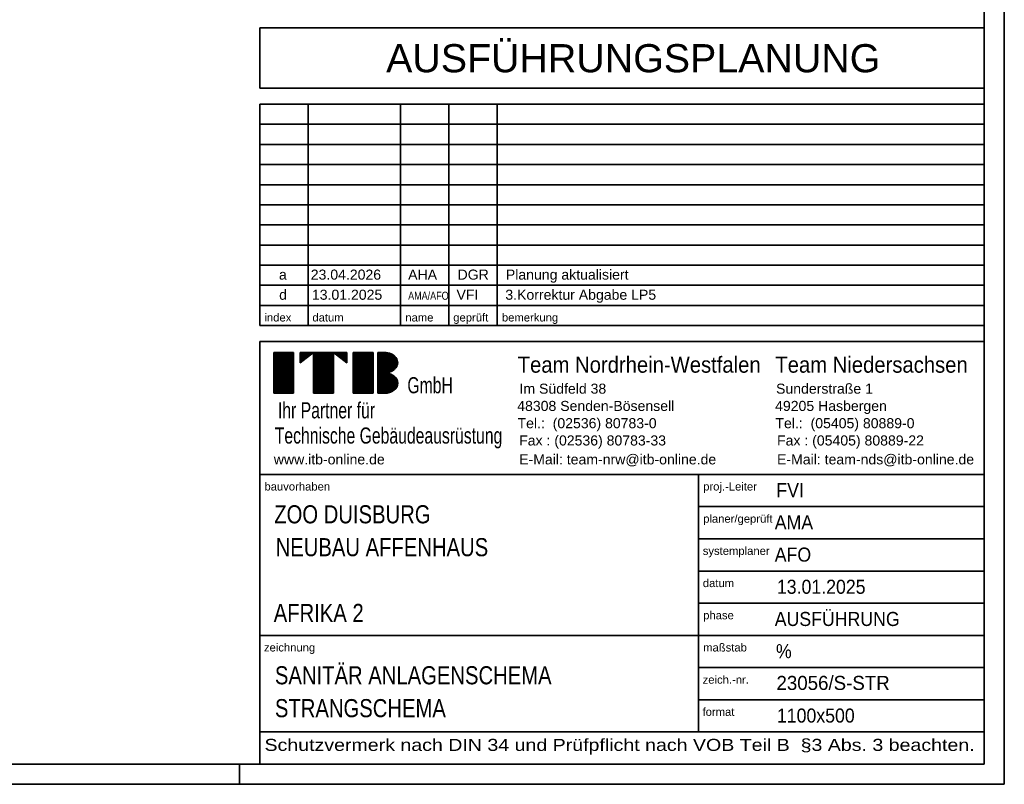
# Model space of a CAD drawing. Extents: x -94 to 1256, y 388 to 888.
# Tile 48 of 51: x 1011 to 1256, y 388 to 578. Entities that reach past the tile are written whole.
import ezdxf

# ---------------------------------------------------------------- set-up
doc = ezdxf.new("R2010")
doc.units = 0
doc.layers.get('0').update_dxf_attribs({"lineweight": 25})
for name, color, linetype, lineweight in [('Rahmen', 7, 'Continuous', 35), ('X_Geometrie', 7, 'Continuous', 25), ('X_Stempel', 7, 'Continuous', 35)]:
    doc.layers.add(name, color=color, linetype=linetype, lineweight=lineweight)
doc.styles.get("Standard").update_dxf_attribs({"font": 'arial.ttf'})

# ---------------------------------------------------------------- blocks, each defined once
blk = doc.blocks.new('Blockreferenz-A07F5X25WF', base_point=(-94.13, 387.79))
at = {"layer": 'Rahmen', "color": 0, "linetype": 'ByBlock', "ltscale": 0.35}
for p, q in [((1255.87, 387.79), (1255.87, 887.79)), ((1250.87, 392.79), (1250.87, 882.79)), ((-74.13, 392.79), (1250.87, 392.79)), ((1065.87, 387.79), (1065.87, 392.79)), ((-94.13, 387.79), (1255.87, 387.79))]:
    blk.add_line(p, q, dxfattribs=at)
blk = doc.blocks.new('Blockreferenz-A07F5X27WF', base_point=(1070.87, 392.79))
at = {"color": 0, "linetype": 'ByBlock', "ltscale": 0.35}
for p, q in [((1250.87, 575.79), (1070.87, 575.79)), ((1070.87, 560.79), (1070.87, 575.79)), ((1250.87, 560.79), (1070.87, 560.79)), ((1250.87, 556.79), (1070.87, 556.79)), ((1070.87, 501.79), (1070.87, 556.79)), ((1082.87, 501.79), (1082.87, 556.79)), ((1105.87, 501.79), (1105.87, 556.79)), ((1117.87, 501.79), (1117.87, 556.79)), ((1129.87, 501.79), (1129.87, 556.79)), ((1250.87, 551.79), (1070.87, 551.79)), ((1250.87, 546.79), (1070.87, 546.79)), ((1250.87, 541.79), (1070.87, 541.79)), ((1250.87, 536.79), (1070.87, 536.79)), ((1250.87, 531.79), (1070.87, 531.79)), ((1250.87, 526.79), (1070.87, 526.79)), ((1250.87, 521.79), (1070.87, 521.79)), ((1250.87, 516.79), (1070.87, 516.79)), ((1250.87, 511.79), (1070.87, 511.79)), ((1250.87, 506.79), (1070.87, 506.79)), ((1250.87, 501.79), (1070.87, 501.79)), ((1250.87, 497.79), (1070.87, 497.79)), ((1070.87, 392.79), (1070.87, 497.79)), ((1250.87, 464.79), (1070.87, 464.79)), ((1179.87, 400.79), (1179.87, 464.79)), ((1250.87, 456.79), (1179.87, 456.79)), ((1250.87, 448.79), (1179.87, 448.79)), ((1250.87, 440.79), (1179.87, 440.79)), ((1250.87, 432.79), (1179.87, 432.79)), ((1250.87, 424.79), (1070.87, 424.79)), ((1250.87, 416.79), (1179.87, 416.79)), ((1250.87, 408.79), (1179.87, 408.79)), ((1250.87, 400.79), (1070.87, 400.79)), ((1250.87, 392.79), (1070.87, 392.79))]:
    blk.add_line(p, q, dxfattribs=at)
at = {"color": 169, "linetype": 'ByBlock', "ltscale": 0.35, "true_color": 0x262f66}
for p, q in [((1074.36, 495.08), (1079.3, 495.08)), ((1074.36, 484.95), (1074.36, 495.08)), ((1074.36, 495.08), (1079.3, 495.08)), ((1074.36, 495.01), (1079.3, 495.01)), ((1074.36, 494.95), (1079.3, 494.95)), ((1074.36, 494.88), (1079.3, 494.88)), ((1074.36, 494.81), (1079.3, 494.81)), ((1074.36, 494.75), (1079.3, 494.75)), ((1074.36, 494.68), (1079.3, 494.68)), ((1074.36, 494.62), (1079.3, 494.62)), ((1074.36, 494.55), (1079.3, 494.55)), ((1074.36, 494.48), (1079.3, 494.48)), ((1074.36, 494.42), (1079.3, 494.42)), ((1074.36, 494.35), (1079.3, 494.35)), ((1074.36, 494.29), (1079.3, 494.29)), ((1074.36, 494.22), (1079.3, 494.22)), ((1074.36, 494.15), (1079.3, 494.15)), ((1079.3, 495.08), (1079.3, 484.95)), ((1080.95, 495.08), (1092.48, 495.08)), ((1080.95, 495.08), (1084.23, 495.08)), ((1080.95, 492.55), (1080.95, 495.08)), ((1084.24, 495.08), (1080.95, 492.55)), ((1080.95, 495.01), (1084.15, 495.01)), ((1080.95, 494.95), (1084.06, 494.95)), ((1080.95, 494.88), (1083.98, 494.88)), ((1080.95, 494.81), (1083.89, 494.81)), ((1080.95, 494.75), (1083.8, 494.75)), ((1080.95, 494.68), (1083.72, 494.68)), ((1080.95, 494.62), (1083.63, 494.62)), ((1080.95, 494.55), (1083.55, 494.55)), ((1080.95, 494.48), (1083.46, 494.48)), ((1080.95, 494.42), (1083.37, 494.42)), ((1080.95, 494.35), (1083.29, 494.35)), ((1080.95, 494.29), (1083.2, 494.29)), ((1080.95, 494.22), (1083.12, 494.22)), ((1080.95, 494.15), (1083.03, 494.15)), ((1084.24, 484.95), (1084.24, 495.08)), ((1084.24, 484.95), (1084.24, 495.08)), ((1084.24, 495.08), (1089.18, 495.08)), ((1084.24, 495.01), (1089.18, 495.01)), ((1084.24, 494.95), (1089.18, 494.95)), ((1084.24, 494.88), (1089.18, 494.88)), ((1084.24, 494.81), (1089.18, 494.81)), ((1084.24, 494.75), (1089.18, 494.75)), ((1084.24, 494.68), (1089.18, 494.68)), ((1084.24, 494.62), (1089.18, 494.62)), ((1084.24, 494.55), (1089.18, 494.55)), ((1084.24, 494.48), (1089.18, 494.48)), ((1084.24, 494.42), (1089.18, 494.42)), ((1084.24, 494.35), (1089.18, 494.35)), ((1084.24, 494.29), (1089.18, 494.29)), ((1084.24, 494.22), (1089.18, 494.22)), ((1084.24, 494.15), (1089.18, 494.15)), ((1089.18, 495.08), (1089.18, 484.95)), ((1092.48, 492.55), (1089.18, 495.08)), ((1092.48, 492.55), (1089.18, 495.08)), ((1089.19, 495.08), (1092.48, 495.08)), ((1089.28, 495.01), (1092.48, 495.01)), ((1089.36, 494.95), (1092.48, 494.95)), ((1089.45, 494.88), (1092.48, 494.88)), ((1089.54, 494.81), (1092.48, 494.81)), ((1089.62, 494.75), (1092.48, 494.75)), ((1089.71, 494.68), (1092.48, 494.68)), ((1089.79, 494.62), (1092.48, 494.62)), ((1089.88, 494.55), (1092.48, 494.55)), ((1089.96, 494.48), (1092.48, 494.48)), ((1090.05, 494.42), (1092.48, 494.42)), ((1090.14, 494.35), (1092.48, 494.35)), ((1090.22, 494.29), (1092.48, 494.29)), ((1090.31, 494.22), (1092.48, 494.22)), ((1090.39, 494.15), (1092.48, 494.15)), ((1092.48, 495.08), (1092.48, 492.55)), ((1094.13, 495.08), (1099.07, 495.08)), ((1094.13, 484.95), (1094.13, 495.08)), ((1094.13, 495.08), (1099.07, 495.08)), ((1094.13, 495.01), (1099.07, 495.01)), ((1094.13, 494.95), (1099.07, 494.95)), ((1094.13, 494.88), (1099.07, 494.88)), ((1094.13, 494.81), (1099.07, 494.81)), ((1094.13, 494.75), (1099.07, 494.75)), ((1094.13, 494.68), (1099.07, 494.68)), ((1094.13, 494.62), (1099.07, 494.62)), ((1094.13, 494.55), (1099.07, 494.55)), ((1094.13, 494.48), (1099.07, 494.48)), ((1094.13, 494.42), (1099.07, 494.42)), ((1094.13, 494.35), (1099.07, 494.35)), ((1094.13, 494.29), (1099.07, 494.29)), ((1094.13, 494.22), (1099.07, 494.22)), ((1094.13, 494.15), (1099.07, 494.15)), ((1099.07, 495.08), (1099.07, 484.95)), ((1100.22, 495.08), (1101.87, 495.08)), ((1100.22, 495.08), (1102.11, 495.08)), ((1100.22, 484.95), (1100.22, 495.08)), ((1100.22, 495.01), (1102.65, 495.01)), ((1100.22, 494.95), (1102.94, 494.95)), ((1100.22, 494.88), (1103.17, 494.88)), ((1100.22, 494.81), (1103.35, 494.81)), ((1100.22, 494.75), (1103.51, 494.75)), ((1100.22, 494.68), (1103.65, 494.68)), ((1100.22, 494.62), (1103.78, 494.62)), ((1100.22, 494.55), (1103.89, 494.55)), ((1100.22, 494.48), (1104, 494.48)), ((1100.22, 494.42), (1104.09, 494.42)), ((1100.22, 494.35), (1104.19, 494.35)), ((1100.22, 494.29), (1104.27, 494.29)), ((1100.22, 494.22), (1104.35, 494.22)), ((1100.22, 494.15), (1104.42, 494.15)), ((1074.36, 494.09), (1079.3, 494.09)), ((1074.36, 494.02), (1079.3, 494.02)), ((1074.36, 493.96), (1079.3, 493.96)), ((1074.36, 493.89), (1079.3, 493.89)), ((1074.36, 493.82), (1079.3, 493.82)), ((1074.36, 493.76), (1079.3, 493.76)), ((1074.36, 493.69), (1079.3, 493.69)), ((1074.36, 493.63), (1079.3, 493.63)), ((1074.36, 493.56), (1079.3, 493.56)), ((1074.36, 493.49), (1079.3, 493.49)), ((1074.36, 493.43), (1079.3, 493.43)), ((1074.36, 493.36), (1079.3, 493.36)), ((1074.36, 493.3), (1079.3, 493.3)), ((1074.36, 493.23), (1079.3, 493.23)), ((1074.36, 493.16), (1079.3, 493.16)), ((1074.36, 493.1), (1079.3, 493.1)), ((1074.36, 493.03), (1079.3, 493.03)), ((1074.36, 492.97), (1079.3, 492.97)), ((1074.36, 492.9), (1079.3, 492.9)), ((1074.36, 492.83), (1079.3, 492.83)), ((1074.36, 492.77), (1079.3, 492.77)), ((1074.36, 492.7), (1079.3, 492.7)), ((1074.36, 492.64), (1079.3, 492.64)), ((1074.36, 492.57), (1079.3, 492.57)), ((1074.36, 492.5), (1079.3, 492.5)), ((1074.36, 492.44), (1079.3, 492.44)), ((1074.36, 492.37), (1079.3, 492.37)), ((1074.36, 492.31), (1079.3, 492.31)), ((1074.36, 492.24), (1079.3, 492.24)), ((1074.36, 492.17), (1079.3, 492.17)), ((1074.36, 492.11), (1079.3, 492.11)), ((1074.36, 492.04), (1079.3, 492.04)), ((1074.36, 491.98), (1079.3, 491.98)), ((1074.36, 491.91), (1079.3, 491.91)), ((1074.36, 491.84), (1079.3, 491.84)), ((1074.36, 491.78), (1079.3, 491.78)), ((1074.36, 491.71), (1079.3, 491.71)), ((1080.95, 494.09), (1082.95, 494.09)), ((1080.95, 494.02), (1082.86, 494.02)), ((1080.95, 493.96), (1082.77, 493.96)), ((1080.95, 493.89), (1082.69, 493.89)), ((1080.95, 493.82), (1082.6, 493.82)), ((1080.95, 493.76), (1082.52, 493.76)), ((1080.95, 493.69), (1082.43, 493.69)), ((1080.95, 493.63), (1082.34, 493.63)), ((1080.95, 493.56), (1082.26, 493.56)), ((1080.95, 493.49), (1082.17, 493.49)), ((1080.95, 493.43), (1082.09, 493.43)), ((1080.95, 493.36), (1082, 493.36)), ((1080.95, 493.3), (1081.92, 493.3)), ((1080.95, 493.23), (1081.83, 493.23)), ((1080.95, 493.16), (1081.74, 493.16)), ((1080.95, 493.1), (1081.66, 493.1)), ((1080.95, 493.03), (1081.57, 493.03)), ((1080.95, 492.97), (1081.49, 492.97)), ((1080.95, 492.9), (1081.4, 492.9)), ((1080.95, 492.83), (1081.32, 492.83)), ((1080.95, 492.77), (1081.23, 492.77)), ((1080.95, 492.7), (1081.14, 492.7)), ((1080.95, 492.64), (1081.06, 492.64)), ((1080.95, 492.57), (1080.97, 492.57)), ((1084.24, 494.09), (1089.18, 494.09)), ((1084.24, 494.02), (1089.18, 494.02)), ((1084.24, 493.96), (1089.18, 493.96)), ((1084.24, 493.89), (1089.18, 493.89)), ((1084.24, 493.82), (1089.18, 493.82)), ((1084.24, 493.76), (1089.18, 493.76)), ((1084.24, 493.69), (1089.18, 493.69)), ((1084.24, 493.63), (1089.18, 493.63)), ((1084.24, 493.56), (1089.18, 493.56)), ((1084.24, 493.49), (1089.18, 493.49)), ((1084.24, 493.43), (1089.18, 493.43)), ((1084.24, 493.36), (1089.18, 493.36)), ((1084.24, 493.3), (1089.18, 493.3)), ((1084.24, 493.23), (1089.18, 493.23)), ((1084.24, 493.16), (1089.18, 493.16)), ((1084.24, 493.1), (1089.18, 493.1)), ((1084.24, 493.03), (1089.18, 493.03)), ((1084.24, 492.97), (1089.18, 492.97)), ((1084.24, 492.9), (1089.18, 492.9)), ((1084.24, 492.83), (1089.18, 492.83)), ((1084.24, 492.77), (1089.18, 492.77)), ((1084.24, 492.7), (1089.18, 492.7)), ((1084.24, 492.64), (1089.18, 492.64)), ((1084.24, 492.57), (1089.18, 492.57)), ((1084.24, 492.5), (1089.18, 492.5)), ((1084.24, 492.44), (1089.18, 492.44)), ((1084.24, 492.37), (1089.18, 492.37)), ((1084.24, 492.31), (1089.18, 492.31)), ((1084.24, 492.24), (1089.18, 492.24)), ((1084.24, 492.17), (1089.18, 492.17)), ((1084.24, 492.11), (1089.18, 492.11)), ((1084.24, 492.04), (1089.18, 492.04)), ((1084.24, 491.98), (1089.18, 491.98)), ((1084.24, 491.91), (1089.18, 491.91)), ((1084.24, 491.84), (1089.18, 491.84)), ((1084.24, 491.78), (1089.18, 491.78)), ((1084.24, 491.71), (1089.18, 491.71)), ((1090.48, 494.09), (1092.48, 494.09)), ((1090.56, 494.02), (1092.48, 494.02)), ((1090.65, 493.96), (1092.48, 493.96)), ((1090.74, 493.89), (1092.48, 493.89)), ((1090.82, 493.82), (1092.48, 493.82)), ((1090.91, 493.76), (1092.48, 493.76)), ((1090.99, 493.69), (1092.48, 493.69)), ((1091.08, 493.63), (1092.48, 493.63)), ((1091.17, 493.56), (1092.48, 493.56)), ((1091.25, 493.49), (1092.48, 493.49)), ((1091.34, 493.43), (1092.48, 493.43)), ((1091.42, 493.36), (1092.48, 493.36)), ((1091.51, 493.3), (1092.48, 493.3)), ((1091.59, 493.23), (1092.48, 493.23)), ((1091.68, 493.16), (1092.48, 493.16)), ((1091.77, 493.1), (1092.48, 493.1)), ((1091.85, 493.03), (1092.48, 493.03)), ((1091.94, 492.97), (1092.48, 492.97)), ((1092.02, 492.9), (1092.48, 492.9)), ((1092.11, 492.83), (1092.48, 492.83)), ((1092.19, 492.77), (1092.48, 492.77)), ((1092.28, 492.7), (1092.48, 492.7)), ((1092.37, 492.64), (1092.48, 492.64)), ((1092.45, 492.57), (1092.48, 492.57)), ((1094.13, 494.09), (1099.07, 494.09)), ((1094.13, 494.02), (1099.07, 494.02)), ((1094.13, 493.96), (1099.07, 493.96)), ((1094.13, 493.89), (1099.07, 493.89)), ((1094.13, 493.82), (1099.07, 493.82)), ((1094.13, 493.76), (1099.07, 493.76)), ((1094.13, 493.69), (1099.07, 493.69)), ((1094.13, 493.63), (1099.07, 493.63)), ((1094.13, 493.56), (1099.07, 493.56)), ((1094.13, 493.49), (1099.07, 493.49)), ((1094.13, 493.43), (1099.07, 493.43)), ((1094.13, 493.36), (1099.07, 493.36)), ((1094.13, 493.3), (1099.07, 493.3)), ((1094.13, 493.23), (1099.07, 493.23)), ((1094.13, 493.16), (1099.07, 493.16)), ((1094.13, 493.1), (1099.07, 493.1)), ((1094.13, 493.03), (1099.07, 493.03)), ((1094.13, 492.97), (1099.07, 492.97)), ((1094.13, 492.9), (1099.07, 492.9)), ((1094.13, 492.83), (1099.07, 492.83)), ((1094.13, 492.77), (1099.07, 492.77)), ((1094.13, 492.7), (1099.07, 492.7)), ((1094.13, 492.64), (1099.07, 492.64)), ((1094.13, 492.57), (1099.07, 492.57)), ((1094.13, 492.5), (1099.07, 492.5)), ((1094.13, 492.44), (1099.07, 492.44)), ((1094.13, 492.37), (1099.07, 492.37)), ((1094.13, 492.31), (1099.07, 492.31)), ((1094.13, 492.24), (1099.07, 492.24)), ((1094.13, 492.17), (1099.07, 492.17)), ((1094.13, 492.11), (1099.07, 492.11)), ((1094.13, 492.04), (1099.07, 492.04)), ((1094.13, 491.98), (1099.07, 491.98)), ((1094.13, 491.91), (1099.07, 491.91)), ((1094.13, 491.84), (1099.07, 491.84)), ((1094.13, 491.78), (1099.07, 491.78)), ((1094.13, 491.71), (1099.07, 491.71)), ((1100.22, 494.09), (1104.49, 494.09)), ((1100.22, 494.02), (1104.55, 494.02)), ((1100.22, 493.96), (1104.61, 493.96)), ((1100.22, 493.89), (1104.66, 493.89)), ((1100.22, 493.82), (1104.72, 493.82)), ((1100.22, 493.76), (1104.76, 493.76)), ((1100.22, 493.69), (1104.81, 493.69)), ((1100.22, 493.63), (1104.85, 493.63)), ((1100.22, 493.56), (1104.89, 493.56)), ((1100.22, 493.49), (1104.93, 493.49)), ((1100.22, 493.43), (1104.96, 493.43)), ((1100.22, 493.36), (1104.99, 493.36)), ((1100.22, 493.3), (1105.02, 493.3)), ((1100.22, 493.23), (1105.04, 493.23)), ((1100.22, 493.16), (1105.06, 493.16)), ((1100.22, 493.1), (1105.08, 493.1)), ((1100.22, 493.03), (1105.1, 493.03)), ((1100.22, 492.97), (1105.12, 492.97)), ((1100.22, 492.9), (1105.13, 492.9)), ((1100.22, 492.83), (1105.14, 492.83)), ((1100.22, 492.77), (1105.15, 492.77)), ((1100.22, 492.7), (1105.16, 492.7)), ((1100.22, 492.64), (1105.16, 492.64)), ((1100.22, 492.57), (1105.16, 492.57)), ((1100.22, 492.5), (1105.16, 492.5)), ((1100.22, 492.44), (1105.16, 492.44)), ((1100.22, 492.37), (1105.15, 492.37)), ((1100.22, 492.31), (1105.15, 492.31)), ((1100.22, 492.24), (1105.14, 492.24)), ((1100.22, 492.17), (1105.13, 492.17)), ((1100.22, 492.11), (1105.11, 492.11)), ((1100.22, 492.04), (1105.1, 492.04)), ((1100.22, 491.98), (1105.08, 491.98)), ((1100.22, 491.91), (1105.06, 491.91)), ((1100.22, 491.84), (1105.03, 491.84)), ((1100.22, 491.78), (1105.01, 491.78)), ((1100.22, 491.71), (1104.98, 491.71)), ((1074.36, 491.65), (1079.3, 491.65)), ((1074.36, 491.58), (1079.3, 491.58)), ((1074.36, 491.51), (1079.3, 491.51)), ((1074.36, 491.45), (1079.3, 491.45)), ((1074.36, 491.38), (1079.3, 491.38)), ((1074.36, 491.32), (1079.3, 491.32)), ((1074.36, 491.25), (1079.3, 491.25)), ((1074.36, 491.18), (1079.3, 491.18)), ((1074.36, 491.12), (1079.3, 491.12)), ((1074.36, 491.05), (1079.3, 491.05)), ((1074.36, 490.99), (1079.3, 490.99)), ((1074.36, 490.92), (1079.3, 490.92)), ((1074.36, 490.85), (1079.3, 490.85)), ((1074.36, 490.79), (1079.3, 490.79)), ((1074.36, 490.72), (1079.3, 490.72)), ((1074.36, 490.66), (1079.3, 490.66)), ((1074.36, 490.59), (1079.3, 490.59)), ((1074.36, 490.52), (1079.3, 490.52)), ((1074.36, 490.46), (1079.3, 490.46)), ((1074.36, 490.39), (1079.3, 490.39)), ((1074.36, 490.33), (1079.3, 490.33)), ((1074.36, 490.26), (1079.3, 490.26)), ((1074.36, 490.19), (1079.3, 490.19)), ((1074.36, 490.13), (1079.3, 490.13)), ((1074.36, 490.06), (1079.3, 490.06)), ((1074.36, 490), (1079.3, 490)), ((1074.36, 489.93), (1079.3, 489.93)), ((1074.36, 489.86), (1079.3, 489.86)), ((1074.36, 489.8), (1079.3, 489.8)), ((1074.36, 489.73), (1079.3, 489.73)), ((1074.36, 489.67), (1079.3, 489.67)), ((1074.36, 489.6), (1079.3, 489.6)), ((1074.36, 489.53), (1079.3, 489.53)), ((1074.36, 489.47), (1079.3, 489.47)), ((1074.36, 489.4), (1079.3, 489.4)), ((1074.36, 489.34), (1079.3, 489.34)), ((1074.36, 489.27), (1079.3, 489.27)), ((1084.24, 491.65), (1089.18, 491.65)), ((1084.24, 491.58), (1089.18, 491.58)), ((1084.24, 491.51), (1089.18, 491.51)), ((1084.24, 491.45), (1089.18, 491.45)), ((1084.24, 491.38), (1089.18, 491.38)), ((1084.24, 491.32), (1089.18, 491.32)), ((1084.24, 491.25), (1089.18, 491.25)), ((1084.24, 491.18), (1089.18, 491.18)), ((1084.24, 491.12), (1089.18, 491.12)), ((1084.24, 491.05), (1089.18, 491.05)), ((1084.24, 490.99), (1089.18, 490.99)), ((1084.24, 490.92), (1089.18, 490.92)), ((1084.24, 490.85), (1089.18, 490.85)), ((1084.24, 490.79), (1089.18, 490.79)), ((1084.24, 490.72), (1089.18, 490.72)), ((1084.24, 490.66), (1089.18, 490.66)), ((1084.24, 490.59), (1089.18, 490.59)), ((1084.24, 490.52), (1089.18, 490.52)), ((1084.24, 490.46), (1089.18, 490.46)), ((1084.24, 490.39), (1089.18, 490.39)), ((1084.24, 490.33), (1089.18, 490.33)), ((1084.24, 490.26), (1089.18, 490.26)), ((1084.24, 490.19), (1089.18, 490.19)), ((1084.24, 490.13), (1089.18, 490.13)), ((1084.24, 490.06), (1089.18, 490.06)), ((1084.24, 490), (1089.18, 490)), ((1084.24, 489.93), (1089.18, 489.93)), ((1084.24, 489.86), (1089.18, 489.86)), ((1084.24, 489.8), (1089.18, 489.8)), ((1084.24, 489.73), (1089.18, 489.73)), ((1084.24, 489.67), (1089.18, 489.67)), ((1084.24, 489.6), (1089.18, 489.6)), ((1084.24, 489.53), (1089.18, 489.53)), ((1084.24, 489.47), (1089.18, 489.47)), ((1084.24, 489.4), (1089.18, 489.4)), ((1084.24, 489.34), (1089.18, 489.34)), ((1084.24, 489.27), (1089.18, 489.27)), ((1094.13, 491.65), (1099.07, 491.65)), ((1094.13, 491.58), (1099.07, 491.58)), ((1094.13, 491.51), (1099.07, 491.51)), ((1094.13, 491.45), (1099.07, 491.45)), ((1094.13, 491.38), (1099.07, 491.38)), ((1094.13, 491.32), (1099.07, 491.32)), ((1094.13, 491.25), (1099.07, 491.25)), ((1094.13, 491.18), (1099.07, 491.18)), ((1094.13, 491.12), (1099.07, 491.12)), ((1094.13, 491.05), (1099.07, 491.05)), ((1094.13, 490.99), (1099.07, 490.99)), ((1094.13, 490.92), (1099.07, 490.92)), ((1094.13, 490.85), (1099.07, 490.85)), ((1094.13, 490.79), (1099.07, 490.79)), ((1094.13, 490.72), (1099.07, 490.72)), ((1094.13, 490.66), (1099.07, 490.66)), ((1094.13, 490.59), (1099.07, 490.59)), ((1094.13, 490.52), (1099.07, 490.52)), ((1094.13, 490.46), (1099.07, 490.46)), ((1094.13, 490.39), (1099.07, 490.39)), ((1094.13, 490.33), (1099.07, 490.33)), ((1094.13, 490.26), (1099.07, 490.26)), ((1094.13, 490.19), (1099.07, 490.19)), ((1094.13, 490.13), (1099.07, 490.13)), ((1094.13, 490.06), (1099.07, 490.06)), ((1094.13, 490), (1099.07, 490)), ((1094.13, 489.93), (1099.07, 489.93)), ((1094.13, 489.86), (1099.07, 489.86)), ((1094.13, 489.8), (1099.07, 489.8)), ((1094.13, 489.73), (1099.07, 489.73)), ((1094.13, 489.67), (1099.07, 489.67)), ((1094.13, 489.6), (1099.07, 489.6)), ((1094.13, 489.53), (1099.07, 489.53)), ((1094.13, 489.47), (1099.07, 489.47)), ((1094.13, 489.4), (1099.07, 489.4)), ((1094.13, 489.34), (1099.07, 489.34)), ((1094.13, 489.27), (1099.07, 489.27)), ((1100.22, 491.65), (1104.95, 491.65)), ((1100.22, 491.58), (1104.91, 491.58)), ((1100.22, 491.51), (1104.87, 491.51)), ((1100.22, 491.45), (1104.83, 491.45)), ((1100.22, 491.38), (1104.79, 491.38)), ((1100.22, 491.32), (1104.75, 491.32)), ((1100.22, 491.25), (1104.7, 491.25)), ((1100.22, 491.18), (1104.64, 491.18)), ((1100.22, 491.12), (1104.59, 491.12)), ((1100.22, 491.05), (1104.53, 491.05)), ((1100.22, 490.99), (1104.46, 490.99)), ((1100.22, 490.92), (1104.39, 490.92)), ((1100.22, 490.85), (1104.32, 490.85)), ((1100.22, 490.79), (1104.24, 490.79)), ((1100.22, 490.72), (1104.15, 490.72)), ((1100.22, 490.66), (1104.06, 490.66)), ((1100.22, 490.59), (1103.96, 490.59)), ((1100.22, 490.52), (1103.85, 490.52)), ((1100.22, 490.46), (1103.73, 490.46)), ((1100.22, 490.39), (1103.6, 490.39)), ((1100.22, 490.33), (1103.45, 490.33)), ((1100.22, 490.26), (1103.28, 490.26)), ((1100.22, 490.19), (1103.08, 490.19)), ((1100.22, 490.13), (1102.84, 490.13)), ((1100.22, 490.06), (1102.49, 490.06)), ((1100.22, 490), (1102.28, 490)), ((1100.22, 489.93), (1102.72, 489.93)), ((1100.22, 489.86), (1102.99, 489.86)), ((1100.22, 489.8), (1103.2, 489.8)), ((1100.22, 489.73), (1103.38, 489.73)), ((1100.22, 489.67), (1103.54, 489.67)), ((1100.22, 489.6), (1103.68, 489.6)), ((1100.22, 489.53), (1103.8, 489.53)), ((1100.22, 489.47), (1103.91, 489.47)), ((1100.22, 489.4), (1104.02, 489.4)), ((1100.22, 489.34), (1104.11, 489.34)), ((1100.22, 489.27), (1104.2, 489.27)), ((1074.36, 489.2), (1079.3, 489.2)), ((1074.36, 489.14), (1079.3, 489.14)), ((1074.36, 489.07), (1079.3, 489.07)), ((1074.36, 489.01), (1079.3, 489.01)), ((1074.36, 488.94), (1079.3, 488.94)), ((1074.36, 488.87), (1079.3, 488.87)), ((1074.36, 488.81), (1079.3, 488.81)), ((1074.36, 488.74), (1079.3, 488.74)), ((1074.36, 488.68), (1079.3, 488.68)), ((1074.36, 488.61), (1079.3, 488.61)), ((1074.36, 488.54), (1079.3, 488.54)), ((1074.36, 488.48), (1079.3, 488.48)), ((1074.36, 488.41), (1079.3, 488.41)), ((1074.36, 488.35), (1079.3, 488.35)), ((1074.36, 488.28), (1079.3, 488.28)), ((1074.36, 488.21), (1079.3, 488.21)), ((1074.36, 488.15), (1079.3, 488.15)), ((1074.36, 488.08), (1079.3, 488.08)), ((1074.36, 488.02), (1079.3, 488.02)), ((1074.36, 487.95), (1079.3, 487.95)), ((1074.36, 487.88), (1079.3, 487.88)), ((1074.36, 487.82), (1079.3, 487.82)), ((1074.36, 487.75), (1079.3, 487.75)), ((1074.36, 487.69), (1079.3, 487.69)), ((1074.36, 487.62), (1079.3, 487.62)), ((1074.36, 487.55), (1079.3, 487.55)), ((1074.36, 487.49), (1079.3, 487.49)), ((1074.36, 487.42), (1079.3, 487.42)), ((1074.36, 487.36), (1079.3, 487.36)), ((1074.36, 487.29), (1079.3, 487.29)), ((1074.36, 487.22), (1079.3, 487.22)), ((1074.36, 487.16), (1079.3, 487.16)), ((1074.36, 487.09), (1079.3, 487.09)), ((1074.36, 487.03), (1079.3, 487.03)), ((1074.36, 486.96), (1079.3, 486.96)), ((1074.36, 486.89), (1079.3, 486.89)), ((1074.36, 486.83), (1079.3, 486.83)), ((1084.24, 489.2), (1089.18, 489.2)), ((1084.24, 489.14), (1089.18, 489.14)), ((1084.24, 489.07), (1089.18, 489.07)), ((1084.24, 489.01), (1089.18, 489.01)), ((1084.24, 488.94), (1089.18, 488.94)), ((1084.24, 488.87), (1089.18, 488.87)), ((1084.24, 488.81), (1089.18, 488.81)), ((1084.24, 488.74), (1089.18, 488.74)), ((1084.24, 488.68), (1089.18, 488.68)), ((1084.24, 488.61), (1089.18, 488.61)), ((1084.24, 488.54), (1089.18, 488.54)), ((1084.24, 488.48), (1089.18, 488.48)), ((1084.24, 488.41), (1089.18, 488.41)), ((1084.24, 488.35), (1089.18, 488.35)), ((1084.24, 488.28), (1089.18, 488.28)), ((1084.24, 488.21), (1089.18, 488.21)), ((1084.24, 488.15), (1089.18, 488.15)), ((1084.24, 488.08), (1089.18, 488.08)), ((1084.24, 488.02), (1089.18, 488.02)), ((1084.24, 487.95), (1089.18, 487.95)), ((1084.24, 487.88), (1089.18, 487.88)), ((1084.24, 487.82), (1089.18, 487.82)), ((1084.24, 487.75), (1089.18, 487.75)), ((1084.24, 487.69), (1089.18, 487.69)), ((1084.24, 487.62), (1089.18, 487.62)), ((1084.24, 487.55), (1089.18, 487.55)), ((1084.24, 487.49), (1089.18, 487.49)), ((1084.24, 487.42), (1089.18, 487.42)), ((1084.24, 487.36), (1089.18, 487.36)), ((1084.24, 487.29), (1089.18, 487.29)), ((1084.24, 487.22), (1089.18, 487.22)), ((1084.24, 487.16), (1089.18, 487.16)), ((1084.24, 487.09), (1089.18, 487.09)), ((1084.24, 487.03), (1089.18, 487.03)), ((1084.24, 486.96), (1089.18, 486.96)), ((1084.24, 486.89), (1089.18, 486.89)), ((1084.24, 486.83), (1089.18, 486.83)), ((1094.13, 489.2), (1099.07, 489.2)), ((1094.13, 489.14), (1099.07, 489.14)), ((1094.13, 489.07), (1099.07, 489.07)), ((1094.13, 489.01), (1099.07, 489.01)), ((1094.13, 488.94), (1099.07, 488.94)), ((1094.13, 488.87), (1099.07, 488.87)), ((1094.13, 488.81), (1099.07, 488.81)), ((1094.13, 488.74), (1099.07, 488.74)), ((1094.13, 488.68), (1099.07, 488.68)), ((1094.13, 488.61), (1099.07, 488.61)), ((1094.13, 488.54), (1099.07, 488.54)), ((1094.13, 488.48), (1099.07, 488.48)), ((1094.13, 488.41), (1099.07, 488.41)), ((1094.13, 488.35), (1099.07, 488.35)), ((1094.13, 488.28), (1099.07, 488.28)), ((1094.13, 488.21), (1099.07, 488.21)), ((1094.13, 488.15), (1099.07, 488.15)), ((1094.13, 488.08), (1099.07, 488.08)), ((1094.13, 488.02), (1099.07, 488.02)), ((1094.13, 487.95), (1099.07, 487.95)), ((1094.13, 487.88), (1099.07, 487.88)), ((1094.13, 487.82), (1099.07, 487.82)), ((1094.13, 487.75), (1099.07, 487.75)), ((1094.13, 487.69), (1099.07, 487.69)), ((1094.13, 487.62), (1099.07, 487.62)), ((1094.13, 487.55), (1099.07, 487.55)), ((1094.13, 487.49), (1099.07, 487.49)), ((1094.13, 487.42), (1099.07, 487.42)), ((1094.13, 487.36), (1099.07, 487.36)), ((1094.13, 487.29), (1099.07, 487.29)), ((1094.13, 487.22), (1099.07, 487.22)), ((1094.13, 487.16), (1099.07, 487.16)), ((1094.13, 487.09), (1099.07, 487.09)), ((1094.13, 487.03), (1099.07, 487.03)), ((1094.13, 486.96), (1099.07, 486.96)), ((1094.13, 486.89), (1099.07, 486.89)), ((1094.13, 486.83), (1099.07, 486.83)), ((1100.22, 489.2), (1104.28, 489.2)), ((1100.22, 489.14), (1104.36, 489.14)), ((1100.22, 489.07), (1104.43, 489.07)), ((1100.22, 489.01), (1104.5, 489.01)), ((1100.22, 488.94), (1104.56, 488.94)), ((1100.22, 488.87), (1104.62, 488.87)), ((1100.22, 488.81), (1104.68, 488.81)), ((1100.22, 488.74), (1104.73, 488.74)), ((1100.22, 488.68), (1104.77, 488.68)), ((1100.22, 488.61), (1104.82, 488.61)), ((1100.22, 488.54), (1104.86, 488.54)), ((1100.22, 488.48), (1104.9, 488.48)), ((1100.22, 488.41), (1104.93, 488.41)), ((1100.22, 488.35), (1104.97, 488.35)), ((1100.22, 488.28), (1104.99, 488.28)), ((1100.22, 488.21), (1105.02, 488.21)), ((1100.22, 488.15), (1105.05, 488.15)), ((1100.22, 488.08), (1105.07, 488.08)), ((1100.22, 488.02), (1105.09, 488.02)), ((1100.22, 487.95), (1105.11, 487.95)), ((1100.22, 487.88), (1105.12, 487.88)), ((1100.22, 487.82), (1105.13, 487.82)), ((1100.22, 487.75), (1105.14, 487.75)), ((1100.22, 487.69), (1105.15, 487.69)), ((1100.22, 487.62), (1105.16, 487.62)), ((1100.22, 487.55), (1105.16, 487.55)), ((1100.22, 487.49), (1105.16, 487.49)), ((1100.22, 487.42), (1105.16, 487.42)), ((1100.22, 487.36), (1105.16, 487.36)), ((1100.22, 487.29), (1105.15, 487.29)), ((1100.22, 487.22), (1105.15, 487.22)), ((1100.22, 487.16), (1105.14, 487.16)), ((1100.22, 487.09), (1105.12, 487.09)), ((1100.22, 487.03), (1105.11, 487.03)), ((1100.22, 486.96), (1105.09, 486.96)), ((1100.22, 486.89), (1105.07, 486.89)), ((1100.22, 486.83), (1105.05, 486.83)), ((1074.36, 486.76), (1079.3, 486.76)), ((1074.36, 486.7), (1079.3, 486.7)), ((1074.36, 486.63), (1079.3, 486.63)), ((1074.36, 486.56), (1079.3, 486.56)), ((1074.36, 486.5), (1079.3, 486.5)), ((1074.36, 486.43), (1079.3, 486.43)), ((1074.36, 486.37), (1079.3, 486.37)), ((1074.36, 486.3), (1079.3, 486.3)), ((1074.36, 486.23), (1079.3, 486.23)), ((1074.36, 486.17), (1079.3, 486.17)), ((1074.36, 486.1), (1079.3, 486.1)), ((1074.36, 486.04), (1079.3, 486.04)), ((1074.36, 485.97), (1079.3, 485.97)), ((1074.36, 485.9), (1079.3, 485.9)), ((1074.36, 485.84), (1079.3, 485.84)), ((1074.36, 485.77), (1079.3, 485.77)), ((1074.36, 485.71), (1079.3, 485.71)), ((1074.36, 485.64), (1079.3, 485.64)), ((1074.36, 485.57), (1079.3, 485.57)), ((1074.36, 485.51), (1079.3, 485.51)), ((1074.36, 485.44), (1079.3, 485.44)), ((1074.36, 485.38), (1079.3, 485.38)), ((1074.36, 485.31), (1079.3, 485.31)), ((1074.36, 485.24), (1079.3, 485.24)), ((1074.36, 485.18), (1079.3, 485.18)), ((1074.36, 485.11), (1079.3, 485.11)), ((1074.36, 485.05), (1079.3, 485.05)), ((1074.36, 484.98), (1079.3, 484.98)), ((1079.3, 484.95), (1074.36, 484.95)), ((1084.24, 486.76), (1089.18, 486.76)), ((1084.24, 486.7), (1089.18, 486.7)), ((1084.24, 486.63), (1089.18, 486.63)), ((1084.24, 486.56), (1089.18, 486.56)), ((1084.24, 486.5), (1089.18, 486.5)), ((1084.24, 486.43), (1089.18, 486.43)), ((1084.24, 486.37), (1089.18, 486.37)), ((1084.24, 486.3), (1089.18, 486.3)), ((1084.24, 486.23), (1089.18, 486.23)), ((1084.24, 486.17), (1089.18, 486.17)), ((1084.24, 486.1), (1089.18, 486.1)), ((1084.24, 486.04), (1089.18, 486.04)), ((1084.24, 485.97), (1089.18, 485.97)), ((1084.24, 485.9), (1089.18, 485.9)), ((1084.24, 485.84), (1089.18, 485.84)), ((1084.24, 485.77), (1089.18, 485.77)), ((1084.24, 485.71), (1089.18, 485.71)), ((1084.24, 485.64), (1089.18, 485.64)), ((1084.24, 485.57), (1089.18, 485.57)), ((1084.24, 485.51), (1089.18, 485.51)), ((1084.24, 485.44), (1089.18, 485.44)), ((1084.24, 485.38), (1089.18, 485.38)), ((1084.24, 485.31), (1089.18, 485.31)), ((1084.24, 485.24), (1089.18, 485.24)), ((1084.24, 485.18), (1089.18, 485.18)), ((1084.24, 485.11), (1089.18, 485.11)), ((1084.24, 485.05), (1089.18, 485.05)), ((1084.24, 484.98), (1089.18, 484.98)), ((1089.18, 484.95), (1084.24, 484.95)), ((1089.18, 484.95), (1084.24, 484.95)), ((1094.13, 486.76), (1099.07, 486.76)), ((1094.13, 486.7), (1099.07, 486.7)), ((1094.13, 486.63), (1099.07, 486.63)), ((1094.13, 486.56), (1099.07, 486.56)), ((1094.13, 486.5), (1099.07, 486.5)), ((1094.13, 486.43), (1099.07, 486.43)), ((1094.13, 486.37), (1099.07, 486.37)), ((1094.13, 486.3), (1099.07, 486.3)), ((1094.13, 486.23), (1099.07, 486.23)), ((1094.13, 486.17), (1099.07, 486.17)), ((1094.13, 486.1), (1099.07, 486.1)), ((1094.13, 486.04), (1099.07, 486.04)), ((1094.13, 485.97), (1099.07, 485.97)), ((1094.13, 485.9), (1099.07, 485.9)), ((1094.13, 485.84), (1099.07, 485.84)), ((1094.13, 485.77), (1099.07, 485.77)), ((1094.13, 485.71), (1099.07, 485.71)), ((1094.13, 485.64), (1099.07, 485.64)), ((1094.13, 485.57), (1099.07, 485.57)), ((1094.13, 485.51), (1099.07, 485.51)), ((1094.13, 485.44), (1099.07, 485.44)), ((1094.13, 485.38), (1099.07, 485.38)), ((1094.13, 485.31), (1099.07, 485.31)), ((1094.13, 485.24), (1099.07, 485.24)), ((1094.13, 485.18), (1099.07, 485.18)), ((1094.13, 485.11), (1099.07, 485.11)), ((1094.13, 485.05), (1099.07, 485.05)), ((1094.13, 484.98), (1099.07, 484.98)), ((1099.07, 484.95), (1094.13, 484.95)), ((1100.22, 486.76), (1105.03, 486.76)), ((1100.22, 486.7), (1105, 486.7)), ((1100.22, 486.63), (1104.97, 486.63)), ((1100.22, 486.56), (1104.94, 486.56)), ((1100.22, 486.5), (1104.9, 486.5)), ((1100.22, 486.43), (1104.87, 486.43)), ((1100.22, 486.37), (1104.83, 486.37)), ((1100.22, 486.3), (1104.78, 486.3)), ((1100.22, 486.23), (1104.74, 486.23)), ((1100.22, 486.17), (1104.69, 486.17)), ((1100.22, 486.1), (1104.63, 486.1)), ((1100.22, 486.04), (1104.57, 486.04)), ((1100.22, 485.97), (1104.51, 485.97)), ((1100.22, 485.9), (1104.45, 485.9)), ((1100.22, 485.84), (1104.38, 485.84)), ((1100.22, 485.77), (1104.3, 485.77)), ((1100.22, 485.71), (1104.22, 485.71)), ((1100.22, 485.64), (1104.13, 485.64)), ((1100.22, 485.57), (1104.04, 485.57)), ((1100.22, 485.51), (1103.94, 485.51)), ((1100.22, 485.44), (1103.82, 485.44)), ((1100.22, 485.38), (1103.7, 485.38)), ((1100.22, 485.31), (1103.57, 485.31)), ((1100.22, 485.24), (1103.42, 485.24)), ((1100.22, 485.18), (1103.24, 485.18)), ((1100.22, 485.11), (1103.04, 485.11)), ((1100.22, 485.05), (1102.78, 485.05)), ((1100.22, 484.98), (1102.4, 484.98)), ((1101.87, 484.95), (1100.22, 484.95))]:
    blk.add_line(p, q, dxfattribs=at)
at = {"color": 169, "linetype": 'ByBlock', "ltscale": 0.35, "true_color": 0x262f66, "extrusion": (0, 0, -1)}
for centre, start_param in [((1101.87, 492.55), 4.712389), ((1101.87, 487.48), 4.717625)]:
    blk.add_ellipse(centre, major_axis=(3.29, 0), ratio=0.769231, start_param=start_param, end_param=7.853982, dxfattribs=at)
at = {"color": 0, "attachment_point": 1}
for s, insert, char_height in [('{\\fArial;AUSFÜHRUNGSPLANUNG}', (1102.28, 571.71), 7), ('{\\fArial;a}', (1075.65, 515.69), 2.5), ('{\\fArial;23.04.2026}', (1083.55, 515.69), 2.5), ('{\\fArial;AHA}', (1107.75, 515.69), 2.5), ('{\\fArial;DGR}', (1120.03, 515.69), 2.5), ('{\\fArial;Planung aktualisiert}', (1132.03, 515.69), 2.5), ('{\\fArial;d}', (1075.7, 510.69), 2.5), ('{\\fArial;13.01.2025}', (1083.84, 510.69), 2.5), ('{\\W0.8;\\fArial;AMA/AFO}', (1107.75, 510.19), 2), ('{\\fArial;VFI}', (1119.77, 510.69), 2.5), ('{\\fArial;3.Korrektur Abgabe LP5}', (1131.9, 510.69), 2.5), ('{\\fArial;index}', (1072.05, 504.79), 2), ('{\\fArial;datum}', (1083.96, 504.79), 2), ('{\\fArial;name}', (1107.05, 504.79), 2), ('{\\fArial;geprüft}', (1118.96, 504.79), 2), ('{\\fArial;bemerkung}', (1131.05, 504.79), 2), ('{\\W0.9;\\fArial;Team Nordrhein-Westfalen}', (1134.97, 494.06), 4), ('{\\W0.9;\\fArial;Team Niedersachsen}', (1198.98, 494.06), 4), ('{\\W0.7;\\fArial;GmbH}', (1107.56, 488.95), 4), ('{\\fArial;Im Südfeld 38}', (1135.42, 487.35), 2.5), ('{\\fArial;Sunderstraße 1}', (1199.16, 487.35), 2.5), ('{\\W0.7;\\fArial;Ihr Partner für}', (1075.4, 482.72), 4), ('{\\fArial;48308 Senden-Bösensell}', (1134.85, 483.06), 2.5), ('{\\fArial;49205 Hasbergen}', (1198.92, 483.06), 2.5), ('{\\fArial;Tel.:  (02536) 80783-0}', (1134.93, 478.77), 2.5), ('{\\fArial;Tel.:  (05405) 80889-0}', (1199, 478.77), 2.5), ('{\\W0.7;\\fArial;Technische Gebäudeausrüstung}', (1074.61, 476.45), 4), ('{\\fArial;Fax : (02536) 80783-33}', (1135.33, 474.48), 2.5), ('{\\fArial;Fax : (05405) 80889-22}', (1199.4, 474.48), 2.5), ('{\\fArial;www.itb-online.de}', (1074.37, 469.78), 2.5), ('{\\fArial;E-Mail: team-nrw@itb-online.de}', (1135.33, 469.78), 2.5), ('{\\fArial;E-Mail: team-nds@itb-online.de}', (1199.4, 469.78), 2.5), ('{\\fArial;bauvorhaben}', (1072.05, 462.79), 2), ('{\\fArial;proj.-Leiter}', (1181.05, 462.79), 2), ('{\\W0.9;\\fArial;FVI}', (1199.23, 462.62), 3.5), ('{\\W0.8;\\fArial;ZOO DUISBURG}', (1074.48, 457.13), 4.5), ('{\\fArial;planer/geprüft}', (1181.05, 454.79), 2), ('{\\W0.9;\\fArial;AMA}', (1198.83, 454.62), 3.5), ('{\\W0.8;\\fArial;NEUBAU AFFENHAUS  }', (1074.83, 448.96), 4.5), ('{\\fArial;systemplaner}', (1180.95, 446.79), 2), ('{\\W0.9;\\fArial;AFO}', (1198.83, 446.62), 3.5), ('{\\fArial;datum}', (1180.96, 438.79), 2), ('{\\W0.9;\\fArial;13.01.2025}', (1199.37, 438.62), 3.5), ('{\\W0.8;\\fArial;AFRIKA 2}', (1074.35, 432.62), 4.5), ('{\\fArial;phase}', (1181.05, 430.79), 2), ('{\\W0.9;\\fArial;AUSFÜHRUNG}', (1198.83, 430.62), 3.5), ('{\\fArial;zeichnung}', (1071.92, 422.79), 2), ('{\\fArial;maßstab}', (1181.05, 422.79), 2), ('{\\W0.9;\\fArial;%}', (1199.13, 422.62), 3.5), ('{\\W0.8;\\fArial;SANITÄR ANLAGENSCHEMA}', (1074.65, 417.13), 4.5), ('{\\fArial;zeich.-nr.}', (1180.92, 414.79), 2), ('{\\W0.8;\\fArial;STRANGSCHEMA}', (1074.65, 408.96), 4.5), ('{\\fArial;format}', (1180.89, 406.79), 2), ('{\\W0.9;\\fArial;1100x500}', (1199.37, 406.62), 3.5), ('{\\W1.16;\\fArial;Schutzvermerk nach DIN 34 und Prüfpflicht nach VOB Teil B  §3 Abs. 3 beachten.}', (1072.06, 399.08), 3)]:
    blk.add_mtext(s, dxfattribs=dict(at, insert=insert, char_height=char_height))
at = {"color": 0, "linetype": 'ByBlock', "ltscale": 0.35, "insert": (1199.26, 414.73), "char_height": 3.5, "attachment_point": 1}
blk.add_mtext('{\\W0.95;\\fArial;23056/S-STR}', dxfattribs=at)

msp = doc.modelspace()

# ---------------------------------------------------------------- linework, layer by layer
at = {"layer": 'X_Geometrie', "ltscale": 0.25}
for p, q in [((1250.87, 392.79), (1250.87, 782.32)), ((1050.87, 392.79), (1250.87, 392.79))]:
    msp.add_line(p, q, dxfattribs=at)

# ---------------------------------------------------------------- block references
at = {"ltscale": 0.25}
msp.add_blockref('Blockreferenz-A07F5X25WF', (-94.13, 387.79), dxfattribs=at)
at = {"layer": 'X_Stempel', "lineweight": -2, "ltscale": 0.13}
msp.add_blockref('Blockreferenz-A07F5X27WF', (1070.87, 392.79), dxfattribs=at)

doc.saveas('drawing.dxf')
